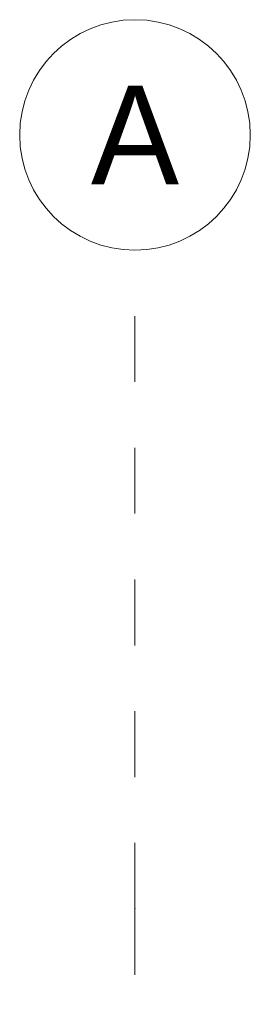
# Model space of a CAD drawing. Header units: metres. Extents: x -16 to 43.7, y -22.2 to 4.
# Tile 40 of 77: x -0.175 to 0.175, y -1.32 to 0.175. Entities that reach past the tile are written whole.
import ezdxf
from ezdxf.enums import TextEntityAlignment as Align

# ---------------------------------------------------------------- set-up
doc = ezdxf.new("R2010")
doc.units = ezdxf.units.M
doc.header["$MEASUREMENT"] = 0
doc.linetypes.add('Raster', pattern=[0.2, 0.1, -0.05, 0, -0.05])
doc.layers.add('Neubau_R-Konstruktionsraster gross', color=33, linetype='Continuous')
doc.styles.add('ERSTELLTER_STIL_1', font='txt')

msp = doc.modelspace()

# ---------------------------------------------------------------- linework, layer by layer
at = {"layer": 'Neubau_R-Konstruktionsraster gross', "linetype": 'Raster', "lineweight": 9}
for q in [(0, -0.175), (0, -15.175)]:
    msp.add_line((0, -1.175), q, dxfattribs=at)
at = {"layer": 'Neubau_R-Konstruktionsraster gross', "linetype": 'Continuous', "lineweight": 9, "flags": 128}
msp.add_lwpolyline([(0, -0.175, 1), (0, 0.175, 1)], format="xyb", close=True, dxfattribs=at)
at = {"layer": 'Neubau_R-Konstruktionsraster gross', "linetype": 'Raster', "lineweight": 9}
msp.add_point((0, -1.175), dxfattribs=at)
msp.add_point((0, -1.175), dxfattribs=at)

# ---------------------------------------------------------------- texts
at = {"layer": 'Neubau_R-Konstruktionsraster gross', "style": 'ERSTELLTER_STIL_1'}
msp.add_text('A', height=0.15, dxfattribs=at).set_placement((0, 0.075), align=Align.TOP_CENTER)

doc.saveas('drawing.dxf')
